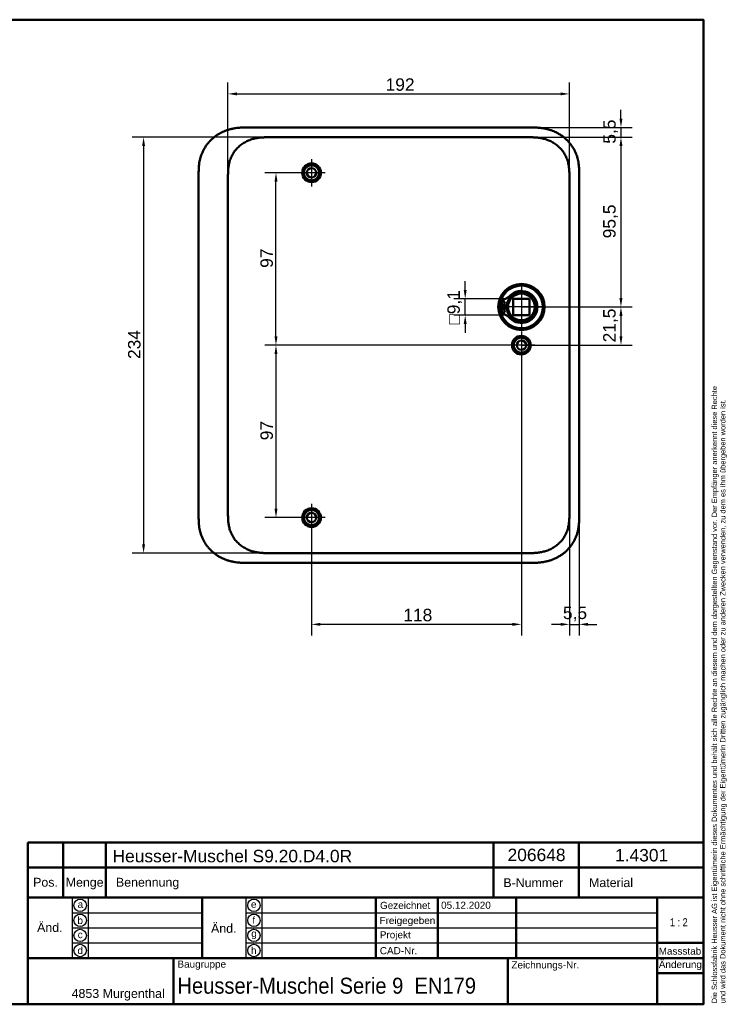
# Model space of a CAD drawing. Header units: millimetres. Extents: x 20 to 833, y 20 to 574.
# Tile 23 of 23: x 435 to 833, y 20 to 574. Entities that reach past the tile are written whole.
import ezdxf
from ezdxf.enums import TextEntityAlignment as Align

# ---------------------------------------------------------------- set-up
doc = ezdxf.new("R2010")
doc.units = ezdxf.units.MM
doc.header["$LTSCALE"] = 2
for name, color, linetype, lineweight in [('Bemaßungen(DIN)', 7, 'Continuous', 25), ('Mittelpunktmarkierung(DIN)', 7, 'Continuous', 25), ('Sichtbare Kanten(DIN)', 7, 'Continuous', 50), ('Skizziergeometrie(DIN)', 7, 'Continuous', 50), ('Skizzierlinie(DIN)', 7, 'Continuous', 25), ('Symbole(DIN)', 7, 'Continuous', 25)]:
    doc.layers.add(name, color=color, linetype=linetype, lineweight=lineweight)
doc.styles.add('Aktuell-DIN', font='arial.ttf')
doc.styles.add('STANDARD-DIN~0', font='arial.ttf')
doc.styles.add('Textstil10', font='arial.ttf')
doc.styles.add('Textstil41', font='arial.ttf', dxfattribs={"width": 0.8})
doc.styles.add('Textstil83', font='arial.ttf', dxfattribs={"width": 0.8})
doc.dimstyles.new('CAD-LAN', dxfattribs={"dimscale": 2, "dimtxt": 3.5, "dimasz": 2.5, "dimexe": 3.175, "dimexo": 0, "dimgap": 0.8, "dimtad": 1, "dimrnd": 1e-08, "dimtxsty": 'STANDARD-DIN~0', "dimcen": 0.09, "dimdle": 10, "dimclrd": 250, "dimclre": 250, "dimclrt": 250, "dimadec": 0, "dimazin": 2, "dimtfac": 1, "dimtmove": 0, "dimatfit": 3, "dimfxl": 1, "dimtolj": 1, "dimtzin": 0, "dimlwd": 25, "dimlwe": 25, "dimarcsym": 0})

# ---------------------------------------------------------------- blocks, each defined once
blk = doc.blocks.new('Ränder Standardrahmen')
at = {"layer": 'Skizziergeometrie(DIN)', "flags": 128}
blk.add_lwpolyline([(10, 10), (10, 287), (410, 287), (410, 10), (10, 10)], dxfattribs=at)
blk = doc.blocks.new('Schriftfelder Heusser')
at = {"layer": 'Skizziergeometrie(DIN)'}
for p, q in [((101, 229.92), (101, 236.92)), ((101, 236.92), (291, 236.92)), ((111, 229.92), (111, 236.92)), ((123, 229.92), (123, 236.92)), ((232, 229.92), (232, 236.92)), ((256, 229.92), (256, 236.92)), ((291, 236.92), (291, 229.92)), ((101, 191.42), (101, 229.92)), ((101, 229.92), (291, 229.92)), ((111, 229.92), (111, 221.42)), ((123, 229.92), (123, 221.42)), ((232, 229.92), (232, 221.42)), ((256, 229.92), (256, 221.42)), ((291, 229.92), (291, 191.42)), ((101, 221.42), (291, 221.42)), ((150, 221.42), (150, 204.42)), ((198.85, 221.42), (198.85, 204.42)), ((216.35, 221.42), (216.35, 204.42)), ((238.35, 221.42), (238.35, 204.42)), ((278, 221.42), (278, 191.42)), ((278, 208.67), (291, 208.67)), ((101, 204.42), (291, 204.42)), ((142, 204.42), (142, 191.42)), ((236, 204.42), (236, 191.42)), ((278, 200.17), (291, 200.17)), ((291, 191.42), (101, 191.42))]:
    blk.add_line(p, q, dxfattribs=at)
at = {"layer": 'Skizzierlinie(DIN)'}
for p, q in [((113.5, 221.42), (113.5, 204.42)), ((118, 221.42), (118, 204.42)), ((162.35, 221.42), (162.35, 204.42)), ((166.85, 221.42), (166.85, 204.42)), ((113.5, 217.17), (150, 217.17)), ((162.35, 217.17), (278, 217.17)), ((113.5, 212.92), (150, 212.92)), ((162.35, 212.92), (278, 212.92)), ((113.5, 208.67), (150, 208.67)), ((162.35, 208.67), (278, 208.67))]:
    blk.add_line(p, q, dxfattribs=at)
for centre in [(115.75, 219.25), (164.6, 219.25), (115.75, 215.04), (164.6, 215.04), (115.75, 210.79), (164.6, 210.79), (115.75, 206.54), (164.6, 206.54)]:
    blk.add_circle(centre, 1.75, dxfattribs=at)
at = {"layer": 'Symbole(DIN)', "color": 7, "insert": (293.33, 191.7), "char_height": 1.5, "width": 182.3003, "attachment_point": 1, "rotation": 90, "line_spacing_factor": 0.944221, "style": 'Aktuell-DIN'}
blk.add_mtext('\\fArial|b0|i0;\\H1.5000;Die Schlossfabrik Heusser AG ist Eigentümerin dieses Dokumentes und behält sich alle Rechte an diesem und dem dargestellten Gegenstand vor. Der Empfänger anerkennt diese Rechte\\Pund wird das Dokument nicht ohne schriftliche Ermächtigung der Eigentümerin Dritten zugänglich machen oder zu anderen Zwecken verwenden, zu dem es ihm übergeben worden ist.\\P ', dxfattribs=at)
at = {"layer": 'Symbole(DIN)', "color": 179, "true_color": 0x262659, "style": 'Aktuell-DIN'}
for s, insert, char_height, attachment_point in [('B-Nummer', (234.74, 225.62), 2.489, 4), ('Material', (265.02, 225.62), 2.489, 5), ('Pos.', (106, 227), 2.489, 2), ('Menge', (117, 227), 2.489, 2), ('Benennung', (125.81, 225.38), 2.489, 4), ('\\fArial|b0|i0;a', (115.81, 219.53), 2, 5), ('\\fArial|b0|i0;e', (164.54, 219.53), 2, 5), ('\\fArial|b0|i0;Gezeichnet', (200.05, 219.23), 2, 4), ('\\fArial|b0|i0;b', (115.75, 215), 2, 5), ('\\fArial|b0|i0;f', (164.55, 215.06), 2, 5), ('\\fArial|b0|i0;Freigegeben', (199.92, 216), 2, 1), ('\\fArial|b0|i0;c', (115.75, 211.01), 2, 5), ('\\fArial|b0|i0;g', (164.63, 211.05), 2, 5), ('\\fArial|b0|i0;Projekt', (200, 211.98), 2, 1), ('\\fArial|b0|i0;d', (115.76, 206.55), 2, 5), ('\\fArial|b0|i0;h', (164.55, 206.57), 2, 5), ('\\fArial|b0|i0;CAD-Nr.', (200, 207.5), 2, 1), ('\\fArial|b0|i0;\\H2.0000;Massstab', (284.39, 206.37), 2, 5), ('\\fArial|b0|i0;\\H2.0000;Baugruppe', (143.1, 203.73), 2, 1), ('\\fArial|b0|i0;Zeichnungs-Nr.', (237, 203.5), 2, 1), ('\\fArial|b0|i0;\\H2.5000;4853 Murgenthal', (113.33, 192.46), 2.5, 7)]:
    blk.add_mtext(s, dxfattribs=dict(at, insert=insert, char_height=char_height, attachment_point=attachment_point))
at = {"layer": 'Symbole(DIN)', "color": 179, "true_color": 0x262659, "attachment_point": 5, "style": 'Aktuell-DIN'}
for s, insert, char_height, width in [('Änd.', (107.21, 213), 2.489, 12.3494), ('Änd.', (156.12, 212.76), 2.489, 12.3494), ('\\fArial|b0|i0;Änderung', (284.51, 202.33), 2, 12.1143)]:
    blk.add_mtext(s, dxfattribs=dict(at, insert=insert, char_height=char_height, width=width))
at = {"layer": 'Symbole(DIN)', "color": 7, "insert": (143.1, 196.62), "char_height": 4.5, "width": 90.18, "attachment_point": 4, "style": 'Aktuell-DIN'}
blk.add_mtext('\\fArial|b0|i0;\\W0.90;\\H4.5000;Heusser-Muschel Serie 9  EN179', dxfattribs=at)
at = {"layer": 'Symbole(DIN)', "color": 179, "true_color": 0x262659, "style": 'Textstil10'}
blk.add_attdef('ERSTELLUNGSDATUM_001', (217.23, 218.29), '', height=2, dxfattribs=at)
at = {"layer": 'Symbole(DIN)', "color": 179, "true_color": 0x262659}
for tag, height, style, p in [('AUTOR', 2.49, 'Aktuell-DIN', (240.03, 219.26)), ('KONTROLLDATUM', 2, 'Textstil10', (217.42, 215.04)), ('KONTROLLIERT_VON', 2, 'Textstil10', (239.98, 215.05))]:
    blk.add_attdef(tag, text='', height=height, dxfattribs=dict(at, style=style)).set_placement(p, align=Align.MIDDLE_LEFT)
at = {"layer": 'Symbole(DIN)', "color": 7, "style": 'Textstil83', "width": 0.8}
blk.add_attdef('Anfänglicher_Ansichtsmaßstab_001', (281.57, 213.34), '', height=2.3, dxfattribs=at)
at = {"layer": 'Symbole(DIN)', "color": 179, "true_color": 0x262659, "style": 'Textstil10'}
blk.add_attdef('PROJEKT', text='', height=2, dxfattribs=at).set_placement((217.77, 209.72), align=Align.BOTTOM_LEFT)
at = {"layer": 'Symbole(DIN)', "color": 7, "style": 'Textstil41', "width": 0.8}
blk.add_attdef('STATUS', text='', height=5, dxfattribs=at).set_placement((284.53, 195.86), align=Align.MIDDLE_CENTER)
blk = doc.blocks.new('*D8')
at = {"layer": 'Bemaßungen(DIN)', "color": 250, "linetype": 'Continuous', "lineweight": 25, "true_color": 0x3f3f3f, "transparency": 16777216}
for p, q in [((721.07, 507.86), (779.96, 507.86)), ((773.61, 502.86), (773.61, 417.36)), ((717.61, 412.36), (779.96, 412.36))]:
    blk.add_line(p, q, dxfattribs=at)
at = {"layer": 'Bemaßungen(DIN)', "color": 250, "linetype": 'Continuous', "true_color": 0x3f3f3f, "transparency": 16777216}
for points in [[(772.78, 502.86), (774.45, 502.86), (773.61, 507.86)], [(772.78, 417.36), (774.45, 417.36), (773.61, 412.36)]]:
    blk.add_solid(points, dxfattribs=at)
at = {"layer": 'Defpoints', "color": 0, "linetype": 'Continuous', "transparency": 16777216}
for p in [(721.07, 507.86), (717.61, 412.36), (773.61, 412.36)]:
    blk.add_point(p, dxfattribs=at)
at = {"layer": 'Bemaßungen(DIN)', "color": 250, "linetype": 'Continuous', "lineweight": 25, "true_color": 0x3f3f3f, "transparency": 16777216, "insert": (763.6, 450.99), "char_height": 7, "attachment_point": 1, "rotation": 90, "style": 'STANDARD-DIN~0'}
blk.add_mtext('\\A1;95,5', dxfattribs=at)
blk = doc.blocks.new('*D9')
at = {"layer": 'Bemaßungen(DIN)', "color": 250, "linetype": 'Continuous', "lineweight": 25, "true_color": 0x3f3f3f, "transparency": 16777216}
for p, q in [((717.61, 412.36), (779.96, 412.36)), ((773.61, 407.36), (773.61, 395.86)), ((717.61, 390.86), (779.96, 390.86))]:
    blk.add_line(p, q, dxfattribs=at)
at = {"layer": 'Bemaßungen(DIN)', "color": 250, "linetype": 'Continuous', "true_color": 0x3f3f3f, "transparency": 16777216}
for points in [[(772.78, 407.36), (774.45, 407.36), (773.61, 412.36)], [(772.78, 395.86), (774.45, 395.86), (773.61, 390.86)]]:
    blk.add_solid(points, dxfattribs=at)
at = {"layer": 'Defpoints', "color": 0, "linetype": 'Continuous', "transparency": 16777216}
for p in [(717.61, 412.36), (717.61, 390.86), (773.61, 390.86)]:
    blk.add_point(p, dxfattribs=at)
at = {"layer": 'Bemaßungen(DIN)', "color": 250, "linetype": 'Continuous', "lineweight": 25, "true_color": 0x3f3f3f, "transparency": 16777216, "insert": (763.6, 392.43), "char_height": 7, "attachment_point": 1, "rotation": 90, "style": 'STANDARD-DIN~0'}
blk.add_mtext('\\A1;21,5', dxfattribs=at)
blk = doc.blocks.new('*D10')
at = {"layer": 'Bemaßungen(DIN)', "color": 250, "linetype": 'Continuous', "lineweight": 25, "true_color": 0x3f3f3f, "transparency": 16777216}
for p, q in [((773.61, 518.36), (773.61, 523.36)), ((722.07, 513.36), (779.96, 513.36)), ((773.61, 513.36), (773.61, 507.86)), ((721.07, 507.86), (779.96, 507.86)), ((773.61, 502.86), (773.61, 497.86))]:
    blk.add_line(p, q, dxfattribs=at)
at = {"layer": 'Bemaßungen(DIN)', "color": 250, "linetype": 'Continuous', "true_color": 0x3f3f3f, "transparency": 16777216}
for points in [[(772.78, 518.36), (774.45, 518.36), (773.61, 513.36)], [(772.78, 502.86), (774.45, 502.86), (773.61, 507.86)]]:
    blk.add_solid(points, dxfattribs=at)
at = {"layer": 'Defpoints', "color": 0, "linetype": 'Continuous', "transparency": 16777216}
for p in [(722.07, 513.36), (721.07, 507.86), (773.61, 507.86)]:
    blk.add_point(p, dxfattribs=at)
at = {"layer": 'Bemaßungen(DIN)', "color": 250, "linetype": 'Continuous', "lineweight": 25, "true_color": 0x3f3f3f, "transparency": 16777216, "insert": (763.63, 504.21), "char_height": 7, "attachment_point": 1, "rotation": 90, "style": 'STANDARD-DIN~0'}
blk.add_mtext('\\A1;5,5', dxfattribs=at)
blk = doc.blocks.new('*D11')
at = {"layer": 'Bemaßungen(DIN)', "color": 250, "linetype": 'Continuous', "lineweight": 25, "true_color": 0x3f3f3f, "transparency": 16777216}
for p, q in [((599.61, 487.86), (573.26, 487.86)), ((579.61, 395.86), (579.61, 482.86)), ((717.61, 390.86), (573.26, 390.86))]:
    blk.add_line(p, q, dxfattribs=at)
at = {"layer": 'Bemaßungen(DIN)', "color": 250, "linetype": 'Continuous', "true_color": 0x3f3f3f, "transparency": 16777216}
for points in [[(578.78, 482.86), (580.45, 482.86), (579.61, 487.86)], [(578.78, 395.86), (580.45, 395.86), (579.61, 390.86)]]:
    blk.add_solid(points, dxfattribs=at)
at = {"layer": 'Defpoints', "color": 0, "linetype": 'Continuous', "transparency": 16777216}
for p in [(579.61, 487.86), (599.61, 487.86), (717.61, 390.86)]:
    blk.add_point(p, dxfattribs=at)
at = {"layer": 'Bemaßungen(DIN)', "color": 250, "linetype": 'Continuous', "lineweight": 25, "true_color": 0x3f3f3f, "transparency": 16777216, "insert": (570.86, 434.35), "char_height": 7, "attachment_point": 1, "rotation": 90, "style": 'STANDARD-DIN~0'}
blk.add_mtext('\\A1;97', dxfattribs=at)
blk = doc.blocks.new('*D12')
at = {"layer": 'Bemaßungen(DIN)', "color": 250, "linetype": 'Continuous', "lineweight": 25, "true_color": 0x3f3f3f, "transparency": 16777216}
for p, q in [((717.61, 390.86), (573.26, 390.86)), ((579.61, 385.86), (579.61, 298.86)), ((599.61, 293.86), (573.26, 293.86))]:
    blk.add_line(p, q, dxfattribs=at)
at = {"layer": 'Bemaßungen(DIN)', "color": 250, "linetype": 'Continuous', "true_color": 0x3f3f3f, "transparency": 16777216}
for points in [[(578.78, 385.86), (580.45, 385.86), (579.61, 390.86)], [(578.78, 298.86), (580.45, 298.86), (579.61, 293.86)]]:
    blk.add_solid(points, dxfattribs=at)
at = {"layer": 'Defpoints', "color": 0, "linetype": 'Continuous', "transparency": 16777216}
for p in [(717.61, 390.86), (579.61, 293.86), (599.61, 293.86)]:
    blk.add_point(p, dxfattribs=at)
at = {"layer": 'Bemaßungen(DIN)', "color": 250, "linetype": 'Continuous', "lineweight": 25, "true_color": 0x3f3f3f, "transparency": 16777216, "insert": (570.86, 337.35), "char_height": 7, "attachment_point": 1, "rotation": 90, "style": 'STANDARD-DIN~0'}
blk.add_mtext('\\A1;97', dxfattribs=at)
blk = doc.blocks.new('*D13')
at = {"layer": 'Bemaßungen(DIN)', "color": 250, "linetype": 'Continuous', "lineweight": 25, "true_color": 0x3f3f3f, "transparency": 16777216}
for p, q in [((552.61, 485.58), (552.61, 538.61)), ((744.61, 485.58), (744.61, 538.61)), ((557.61, 532.26), (739.61, 532.26))]:
    blk.add_line(p, q, dxfattribs=at)
at = {"layer": 'Bemaßungen(DIN)', "color": 250, "linetype": 'Continuous', "true_color": 0x3f3f3f, "transparency": 16777216}
for points in [[(557.61, 533.09), (557.61, 531.42), (552.61, 532.26)], [(739.61, 533.09), (739.61, 531.42), (744.61, 532.26)]]:
    blk.add_solid(points, dxfattribs=at)
at = {"layer": 'Defpoints', "color": 0, "linetype": 'Continuous', "transparency": 16777216}
for p in [(744.61, 532.26), (552.61, 485.58), (744.61, 485.58)]:
    blk.add_point(p, dxfattribs=at)
at = {"layer": 'Bemaßungen(DIN)', "color": 250, "linetype": 'Continuous', "lineweight": 25, "true_color": 0x3f3f3f, "transparency": 16777216, "insert": (641.24, 541), "char_height": 7, "attachment_point": 1, "style": 'STANDARD-DIN~0'}
blk.add_mtext('\\A1;192', dxfattribs=at)
blk = doc.blocks.new('*D14')
at = {"layer": 'Bemaßungen(DIN)', "color": 250, "linetype": 'Continuous', "lineweight": 25, "true_color": 0x3f3f3f, "transparency": 16777216}
for p, q in [((576.15, 507.86), (498.8, 507.86)), ((505.15, 502.86), (505.15, 278.86)), ((576.15, 273.86), (498.8, 273.86))]:
    blk.add_line(p, q, dxfattribs=at)
at = {"layer": 'Bemaßungen(DIN)', "color": 250, "linetype": 'Continuous', "true_color": 0x3f3f3f, "transparency": 16777216}
for points in [[(504.32, 502.86), (505.99, 502.86), (505.15, 507.86)], [(504.32, 278.86), (505.99, 278.86), (505.15, 273.86)]]:
    blk.add_solid(points, dxfattribs=at)
at = {"layer": 'Defpoints', "color": 0, "linetype": 'Continuous', "transparency": 16777216}
for p in [(576.15, 507.86), (505.15, 273.86), (576.15, 273.86)]:
    blk.add_point(p, dxfattribs=at)
at = {"layer": 'Bemaßungen(DIN)', "color": 250, "linetype": 'Continuous', "lineweight": 25, "true_color": 0x3f3f3f, "transparency": 16777216, "insert": (496.4, 383.08), "char_height": 7, "attachment_point": 1, "rotation": 90, "style": 'STANDARD-DIN~0'}
blk.add_mtext('\\A1;234', dxfattribs=at)
blk = doc.blocks.new('*D15')
at = {"layer": 'Bemaßungen(DIN)', "color": 250, "linetype": 'Continuous', "lineweight": 25, "true_color": 0x3f3f3f, "transparency": 16777216}
for p, q in [((717.61, 383.21), (717.61, 227.43)), ((599.61, 286.21), (599.61, 227.43)), ((712.61, 233.78), (604.61, 233.78))]:
    blk.add_line(p, q, dxfattribs=at)
at = {"layer": 'Bemaßungen(DIN)', "color": 250, "linetype": 'Continuous', "true_color": 0x3f3f3f, "transparency": 16777216}
for points in [[(604.61, 234.61), (604.61, 232.94), (599.61, 233.78)], [(712.61, 234.61), (712.61, 232.94), (717.61, 233.78)]]:
    blk.add_solid(points, dxfattribs=at)
at = {"layer": 'Defpoints', "color": 0, "linetype": 'Continuous', "transparency": 16777216}
for p in [(717.61, 383.21), (599.61, 286.21), (599.61, 233.78)]:
    blk.add_point(p, dxfattribs=at)
at = {"layer": 'Bemaßungen(DIN)', "color": 250, "linetype": 'Continuous', "lineweight": 25, "true_color": 0x3f3f3f, "transparency": 16777216, "insert": (651.2, 242.53), "char_height": 7, "attachment_point": 1, "style": 'STANDARD-DIN~0'}
blk.add_mtext('\\A1;118', dxfattribs=at)
blk = doc.blocks.new('*D16')
at = {"layer": 'Bemaßungen(DIN)', "color": 250, "linetype": 'Continuous', "lineweight": 25, "true_color": 0x3f3f3f, "transparency": 16777216}
for p, q in [((744.61, 298.01), (744.61, 227.43)), ((750.11, 295.15), (750.11, 227.43)), ((739.61, 233.78), (734.61, 233.78)), ((744.61, 233.78), (750.11, 233.78)), ((755.11, 233.78), (760.11, 233.78))]:
    blk.add_line(p, q, dxfattribs=at)
at = {"layer": 'Bemaßungen(DIN)', "color": 250, "linetype": 'Continuous', "true_color": 0x3f3f3f, "transparency": 16777216}
for points in [[(739.61, 234.61), (739.61, 232.94), (744.61, 233.78)], [(755.11, 234.61), (755.11, 232.94), (750.11, 233.78)]]:
    blk.add_solid(points, dxfattribs=at)
at = {"layer": 'Defpoints', "color": 0, "linetype": 'Continuous', "transparency": 16777216}
for p in [(744.61, 298.01), (750.11, 295.15), (750.11, 233.78)]:
    blk.add_point(p, dxfattribs=at)
at = {"layer": 'Bemaßungen(DIN)', "color": 250, "linetype": 'Continuous', "lineweight": 25, "true_color": 0x3f3f3f, "transparency": 16777216, "insert": (740.96, 243.76), "char_height": 7, "attachment_point": 1, "style": 'STANDARD-DIN~0'}
blk.add_mtext('\\A1;5,5', dxfattribs=at)
blk = doc.blocks.new('*D17')
at = {"layer": 'Bemaßungen(DIN)', "color": 250, "linetype": 'Continuous', "lineweight": 25, "true_color": 0x3f3f3f, "transparency": 16777216}
for p, q in [((686.01, 421.91), (686.01, 426.91)), ((713.06, 416.91), (679.66, 416.91)), ((686.01, 407.81), (686.01, 416.91)), ((713.06, 407.81), (679.66, 407.81)), ((686.01, 402.81), (686.01, 397.81))]:
    blk.add_line(p, q, dxfattribs=at)
at = {"layer": 'Bemaßungen(DIN)', "color": 250, "linetype": 'Continuous', "true_color": 0x3f3f3f, "transparency": 16777216}
for points in [[(685.18, 421.91), (686.84, 421.91), (686.01, 416.91)], [(685.18, 402.81), (686.84, 402.81), (686.01, 407.81)]]:
    blk.add_solid(points, dxfattribs=at)
at = {"layer": 'Defpoints', "color": 0, "linetype": 'Continuous', "transparency": 16777216}
for p in [(686.01, 416.91), (713.06, 416.91), (713.06, 407.81)]:
    blk.add_point(p, dxfattribs=at)
at = {"layer": 'Bemaßungen(DIN)', "color": 250, "linetype": 'Continuous', "lineweight": 25, "true_color": 0x3f3f3f, "transparency": 16777216, "insert": (676, 402.59), "char_height": 7, "attachment_point": 1, "rotation": 90, "style": 'STANDARD-DIN~0'}
blk.add_mtext('\\A1;\\fAIGDT|b0|i0;\\H7.0000;o\\fArial|b0|i0;\\H7.0000;9,1', dxfattribs=at)

msp = doc.modelspace()

# ---------------------------------------------------------------- linework, layer by layer
at = {"layer": 'Mittelpunktmarkierung(DIN)', "linetype": 'Continuous'}
for p, q in [((599.612, 495.512), (599.612, 480.212)), ((607.262, 487.862), (591.962, 487.862)), ((717.612, 424.862), (717.612, 399.862)), ((730.112, 412.362), (705.112, 412.362)), ((717.612, 398.512), (717.612, 383.212)), ((725.262, 390.862), (709.962, 390.862)), ((599.612, 301.512), (599.612, 286.212)), ((607.262, 293.862), (591.962, 293.862))]:
    msp.add_line(p, q, dxfattribs=at)
at = {"layer": 'Sichtbare Kanten(DIN)'}
for p, q in [((722.074, 513.362), (563.151, 513.362)), ((576.151, 507.862), (576.151, 507.862)), ((721.074, 507.862), (576.151, 507.862)), ((536.112, 486.577), (536.112, 295.105)), ((750.112, 295.146), (750.112, 486.577)), ((705.654, 412.978), (705.654, 416.002)), ((722.162, 416.912), (713.062, 416.912)), ((713.062, 407.812), (713.062, 416.912)), ((722.162, 416.912), (722.162, 407.812)), ((709.354, 412.978), (705.654, 412.978)), ((705.654, 411.745), (709.354, 411.745)), ((705.654, 408.721), (705.654, 411.745)), ((722.162, 407.812), (713.062, 407.812)), ((576.151, 273.862), (576.151, 273.862)), ((721.074, 273.862), (576.151, 273.862)), ((721.074, 273.862), (721.074, 273.862)), ((563.151, 268.362), (722.074, 268.362))]:
    msp.add_line(p, q, dxfattribs=at)
for centre, radius in [((599.612, 487.862), 5.25), ((599.612, 487.862), 4.25), ((599.612, 487.862), 2.65), ((717.612, 412.362), 13), ((717.612, 412.362), 12.5), ((717.612, 412.362), 8), ((717.612, 412.362), 7.5), ((707.504, 414.593), 0.85), ((707.504, 410.13), 0.85), ((717.612, 390.862), 5.25), ((717.612, 390.862), 4.25), ((717.612, 390.862), 2.65), ((599.612, 293.862), 5.25), ((599.612, 293.862), 4.25), ((599.612, 293.862), 2.65)]:
    msp.add_circle(centre, radius, dxfattribs=at)
for centre, radius, start, end in [((717.612, 412.362), 12, 198.17213, 161.82787), ((717.612, 412.362), 9.017, 224.1409, 135.8591), ((704.914, 424.685), 8.678, 274.96705, 315.8591), ((716.879, 412.362), 7.55, 125.6871, 175.31499), ((717.612, 412.362), 8.2, 153.63056, 206.36944), ((717.612, 412.362), 12, 175.21102, 184.78898), ((717.612, 412.362), 9, 176.0711, 183.9289), ((716.879, 412.362), 7.55, 184.68501, 234.3129), ((704.914, 400.039), 8.678, 44.1409, 85.03295)]:
    msp.add_arc(centre, radius, start, end, dxfattribs=at)
for points, knots in [([(563.151, 513.362), (562.566, 513.359), (561.387, 513.346), (559.898, 513.282), (558.4, 513.167), (557.197, 513.029), (555.693, 512.787), (554.492, 512.535), (553.003, 512.14), (551.823, 511.759), (550.372, 511.198), (549.234, 510.682), (547.849, 509.954), (546.775, 509.305), (545.483, 508.416), (544.493, 507.643), (543.319, 506.607), (542.434, 505.724), (541.401, 504.56), (540.638, 503.583), (539.766, 502.313), (539.137, 501.262), (538.438, 499.911), (537.951, 498.806), (537.431, 497.401), (537.085, 496.262), (536.736, 494.829), (536.522, 493.677), (536.327, 492.237), (536.223, 491.089), (536.146, 489.663), (536.113, 488.248), (536.112, 487.132), (536.112, 486.577)], [-0.99998994, -0.99998994, -0.99998994, -0.99998994, -0.9592928, -0.91859565, -0.89824708, -0.85754993, -0.83720136, -0.79650421, -0.77615564, -0.73545849, -0.71510992, -0.67441277, -0.6540642, -0.61336705, -0.59301848, -0.55232133, -0.53197276, -0.49127561, -0.47092704, -0.43022989, -0.40988132, -0.36918417, -0.3488356, -0.30813845, -0.28778988, -0.24709273, -0.22674416, -0.18604701, -0.16569844, -0.12500129, -0.10465272, -0.06395557, -0.02325842, -0.02325842, -0.02325842, -0.02325842]), ([(750.112, 486.577), (750.112, 486.876), (750.112, 487.475), (750.107, 488.228), (750.094, 488.985), (750.077, 489.593), (750.043, 490.356), (750.005, 490.968), (749.929, 491.886), (749.828, 492.806), (749.64, 494.031), (749.457, 494.945), (749.239, 495.852), (749.077, 496.453), (748.85, 497.198), (748.65, 497.79), (748.377, 498.52), (748.14, 499.098), (747.758, 499.953), (747.34, 500.791), (746.646, 502.014), (745.962, 503.06), (745.027, 504.309), (744.219, 505.26), (743.139, 506.383), (742.221, 507.228), (741.014, 508.211), (740.002, 508.939), (738.688, 509.772), (737.598, 510.376), (736.337, 510.981), (735.478, 511.344), (734.607, 511.675), (734.02, 511.878), (733.132, 512.159), (732.236, 512.407), (731.029, 512.685), (730.118, 512.855), (729.203, 512.996), (728.593, 513.076), (727.829, 513.159), (727.219, 513.214), (726.456, 513.268), (725.846, 513.301), (724.933, 513.336), (723.722, 513.361), (722.671, 513.362), (722.074, 513.362)], [-0.99999789, -0.99999789, -0.99999789, -0.99999789, -0.9791648, -0.9583317, -0.94791516, -0.92708206, -0.91666552, -0.89583243, -0.88541588, -0.85416624, -0.83333315, -0.80208351, -0.79166696, -0.77083387, -0.76041733, -0.73958423, -0.72916769, -0.70833459, -0.69791805, -0.66666841, -0.64583532, -0.60416913, -0.58333604, -0.54166985, -0.52083676, -0.47917058, -0.45833749, -0.4166713, -0.39583821, -0.35417202, -0.33333893, -0.30208929, -0.29167275, -0.27083965, -0.26042311, -0.22917347, -0.20834038, -0.17709074, -0.16667419, -0.1458411, -0.13542455, -0.11459146, -0.10417491, -0.08334182, -0.07292528, -0.04167564, -0.00000945, -0.00000945, -0.00000945, -0.00000945]), ([(552.612, 485.577), (552.612, 486.205), (552.613, 486.853), (552.625, 487.502), (552.639, 488.225), (552.668, 488.949), (552.723, 489.664), (552.783, 490.442), (552.874, 491.211), (553.005, 491.972), (553.141, 492.765), (553.32, 493.551), (553.554, 494.342), (553.79, 495.135), (554.08, 495.923), (554.425, 496.688), (554.772, 497.457), (555.175, 498.205), (555.631, 498.923), (556.085, 499.638), (556.592, 500.323), (557.148, 500.971), (557.699, 501.613), (558.3, 502.222), (558.937, 502.782), (559.574, 503.342), (560.244, 503.854), (560.944, 504.319), (561.639, 504.78), (562.365, 505.196), (563.118, 505.565), (563.854, 505.925), (564.617, 506.242), (565.4, 506.513), (566.155, 506.774), (566.93, 506.993), (567.713, 507.171), (568.462, 507.341), (569.219, 507.473), (569.982, 507.573), (570.706, 507.668), (571.435, 507.734), (572.167, 507.778), (572.857, 507.82), (573.549, 507.841), (574.235, 507.852), (574.882, 507.862), (575.523, 507.862), (576.151, 507.862)], [0, 0, 0, 0, 0.20048, 0.20048, 0.20048, 0.4237428, 0.4237428, 0.4237428, 0.6666848, 0.6666848, 0.6666848, 0.9193992, 0.9193992, 0.9193992, 1.173002, 1.173002, 1.173002, 1.4278722, 1.4278722, 1.4278722, 1.6819311, 1.6819311, 1.6819311, 1.933378, 1.933378, 1.933378, 2.1848149, 2.1848149, 2.1848149, 2.4343919, 2.4343919, 2.4343919, 2.6782792, 2.6782792, 2.6782792, 2.9134601, 2.9134601, 2.9134601, 3.1379646, 3.1379646, 3.1379646, 3.3508174, 3.3508174, 3.3508174, 3.5518222, 3.5518222, 3.5518222, 3.7413044, 3.7413044, 3.7413044, 3.7413044]), ([(721.074, 507.862), (721.702, 507.862), (722.343, 507.862), (722.99, 507.852), (723.676, 507.841), (724.368, 507.82), (725.058, 507.778), (725.79, 507.734), (726.519, 507.668), (727.243, 507.573), (728.006, 507.473), (728.763, 507.341), (729.512, 507.171), (730.295, 506.993), (731.07, 506.774), (731.825, 506.513), (732.608, 506.242), (733.371, 505.925), (734.107, 505.564), (734.86, 505.195), (735.586, 504.78), (736.281, 504.319), (736.981, 503.854), (737.651, 503.342), (738.288, 502.782), (738.925, 502.222), (739.526, 501.613), (740.077, 500.971), (740.633, 500.323), (741.14, 499.638), (741.594, 498.923), (742.05, 498.205), (742.453, 497.457), (742.8, 496.688), (743.145, 495.923), (743.435, 495.135), (743.671, 494.342), (743.905, 493.551), (744.084, 492.765), (744.22, 491.972), (744.351, 491.211), (744.442, 490.442), (744.502, 489.664), (744.557, 488.949), (744.586, 488.225), (744.6, 487.502), (744.612, 486.853), (744.613, 486.205), (744.613, 485.577)], [0, 0, 0, 0, 0.1894834, 0.1894834, 0.1894834, 0.3904881, 0.3904881, 0.3904881, 0.6033414, 0.6033414, 0.6033414, 0.8278466, 0.8278466, 0.8278466, 1.0630283, 1.0630283, 1.0630283, 1.3069161, 1.3069161, 1.3069161, 1.5564929, 1.5564929, 1.5564929, 1.8079285, 1.8079285, 1.8079285, 2.0593731, 2.0593731, 2.0593731, 2.3134297, 2.3134297, 2.3134297, 2.5682979, 2.5682979, 2.5682979, 2.8218991, 2.8218991, 2.8218991, 3.0746122, 3.0746122, 3.0746122, 3.3175525, 3.3175525, 3.3175525, 3.5408138, 3.5408138, 3.5408138, 3.7412926, 3.7412926, 3.7412926, 3.7412926]), ([(536.112, 295.063), (536.112, 294.536), (536.113, 293.447), (536.146, 292.06), (536.223, 290.634), (536.327, 289.486), (536.522, 288.047), (536.736, 286.895), (537.085, 285.461), (537.431, 284.322), (537.951, 282.917), (538.438, 281.812), (539.137, 280.462), (539.766, 279.41), (540.638, 278.14), (541.401, 277.164), (542.434, 275.999), (543.319, 275.116), (544.493, 274.08), (545.483, 273.307), (546.775, 272.418), (547.849, 271.769), (549.234, 271.041), (550.372, 270.525), (551.823, 269.964), (553.003, 269.583), (554.492, 269.188), (555.693, 268.936), (557.197, 268.694), (558.4, 268.556), (559.898, 268.441), (561.387, 268.377), (562.566, 268.364), (563.151, 268.362)], [-0.97472618, -0.97472618, -0.97472618, -0.97472618, -0.93604739, -0.89534998, -0.87500127, -0.83430386, -0.81395515, -0.77325774, -0.75290903, -0.71221162, -0.69186291, -0.6511655, -0.6308168, -0.59011938, -0.56977068, -0.52907326, -0.50872456, -0.46802714, -0.44767844, -0.40698102, -0.38663232, -0.3459349, -0.3255862, -0.28488878, -0.26454008, -0.22384266, -0.20349396, -0.16279654, -0.14244784, -0.10175042, -0.08140172, -0.0407043, -0.00000689, -0.00000689, -0.00000689, -0.00000689]), ([(576.151, 273.862), (575.523, 273.862), (574.882, 273.862), (574.235, 273.872), (573.549, 273.882), (572.857, 273.904), (572.167, 273.945), (571.435, 273.989), (570.706, 274.055), (569.982, 274.15), (569.219, 274.25), (568.462, 274.383), (567.713, 274.553), (566.929, 274.73), (566.155, 274.949), (565.4, 275.211), (564.617, 275.482), (563.854, 275.798), (563.118, 276.159), (562.365, 276.528), (561.639, 276.943), (560.944, 277.404), (560.243, 277.869), (559.573, 278.381), (558.937, 278.941), (558.3, 279.502), (557.699, 280.11), (557.148, 280.752), (556.592, 281.4), (556.085, 282.085), (555.631, 282.801), (555.175, 283.518), (554.772, 284.266), (554.425, 285.035), (554.08, 285.801), (553.79, 286.589), (553.554, 287.382), (553.32, 288.172), (553.141, 288.958), (553.005, 289.751), (552.874, 290.513), (552.783, 291.281), (552.723, 292.059), (552.668, 292.774), (552.639, 293.498), (552.625, 294.221), (552.613, 294.87), (552.612, 295.518), (552.612, 296.146)], [0, 0, 0, 0, 0.1894861, 0.1894861, 0.1894861, 0.3904941, 0.3904941, 0.3904941, 0.6033491, 0.6033491, 0.6033491, 0.8278544, 0.8278544, 0.8278544, 1.0630348, 1.0630348, 1.0630348, 1.3069205, 1.3069205, 1.3069205, 1.5564953, 1.5564953, 1.5564953, 1.8079303, 1.8079303, 1.8079303, 2.0593759, 2.0593759, 2.0593759, 2.3134335, 2.3134335, 2.3134335, 2.5683022, 2.5683022, 2.5683022, 2.8219033, 2.8219033, 2.8219033, 3.0746163, 3.0746163, 3.0746163, 3.3175565, 3.3175565, 3.3175565, 3.5408165, 3.5408165, 3.5408165, 3.7412931, 3.7412931, 3.7412931, 3.7412931]), ([(744.613, 296.146), (744.613, 295.518), (744.612, 294.87), (744.6, 294.221), (744.586, 293.498), (744.557, 292.774), (744.502, 292.059), (744.442, 291.281), (744.351, 290.513), (744.22, 289.751), (744.084, 288.958), (743.905, 288.172), (743.671, 287.382), (743.435, 286.589), (743.145, 285.801), (742.8, 285.035), (742.453, 284.266), (742.05, 283.518), (741.594, 282.801), (741.14, 282.085), (740.633, 281.4), (740.077, 280.752), (739.526, 280.11), (738.925, 279.502), (738.288, 278.941), (737.651, 278.381), (736.981, 277.869), (736.281, 277.404), (735.586, 276.943), (734.86, 276.528), (734.107, 276.159), (733.371, 275.798), (732.608, 275.482), (731.825, 275.211), (731.07, 274.949), (730.295, 274.73), (729.511, 274.553), (728.763, 274.383), (728.006, 274.25), (727.243, 274.15), (726.519, 274.055), (725.79, 273.989), (725.058, 273.945), (724.368, 273.904), (723.676, 273.882), (722.99, 273.872), (722.343, 273.862), (721.702, 273.862), (721.074, 273.862)], [0, 0, 0, 0, 0.2004784, 0.2004784, 0.2004784, 0.4237411, 0.4237411, 0.4237411, 0.6666843, 0.6666843, 0.6666843, 0.9194001, 0.9194001, 0.9194001, 1.1730034, 1.1730034, 1.1730034, 1.4278738, 1.4278738, 1.4278738, 1.6819326, 1.6819326, 1.6819326, 1.9333793, 1.9333793, 1.9333793, 2.1848165, 2.1848165, 2.1848165, 2.4343943, 2.4343943, 2.4343943, 2.6782826, 2.6782826, 2.6782826, 2.9134642, 2.9134642, 2.9134642, 3.137969, 3.137969, 3.137969, 3.3508216, 3.3508216, 3.3508216, 3.5518257, 3.5518257, 3.5518257, 3.7413067, 3.7413067, 3.7413067, 3.7413067]), ([(722.074, 268.362), (722.671, 268.361), (723.722, 268.362), (724.933, 268.387), (725.846, 268.423), (726.456, 268.455), (727.219, 268.51), (727.829, 268.564), (728.593, 268.647), (729.203, 268.727), (730.118, 268.868), (731.03, 269.038), (732.387, 269.351), (733.579, 269.692), (735.047, 270.201), (736.197, 270.675), (737.598, 271.348), (738.687, 271.951), (740.003, 272.784), (741.014, 273.512), (742.221, 274.496), (743.139, 275.34), (744.219, 276.463), (745.028, 277.415), (745.962, 278.664), (746.646, 279.709), (747.417, 281.068), (747.963, 282.192), (748.554, 283.636), (748.954, 284.819), (749.362, 286.322), (749.616, 287.539), (749.828, 288.917), (749.929, 289.837), (750.005, 290.756), (750.043, 291.367), (750.077, 292.13), (750.094, 292.739), (750.107, 293.495), (750.112, 294.249), (750.112, 294.848), (750.112, 295.146)], [-0.99999787, -0.99999787, -0.99999787, -0.99999787, -0.95833168, -0.92708204, -0.9166655, -0.89583241, -0.88541586, -0.86458277, -0.85416622, -0.83333313, -0.82291658, -0.79166695, -0.77083385, -0.72916767, -0.70833458, -0.66666839, -0.6458353, -0.60416912, -0.58333603, -0.54166984, -0.52083675, -0.47917057, -0.45833747, -0.41667129, -0.3958382, -0.35417201, -0.33333892, -0.29167274, -0.27083965, -0.22917346, -0.20834037, -0.16667419, -0.14584109, -0.11459146, -0.10417491, -0.08334182, -0.07292527, -0.05209218, -0.04167563, -0.02084254, -0.00000945, -0.00000945, -0.00000945, -0.00000945])]:
    msp.add_open_spline(points, degree=3, knots=knots, dxfattribs=at)
for points in [[(552.612, 296.146), (552.613, 390.862), (552.612, 485.577)], [(744.613, 485.577), (744.612, 390.862), (744.613, 296.146)]]:
    msp.add_open_spline(points, degree=2, dxfattribs=at)

# ---------------------------------------------------------------- block references
at = {"xscale": 2, "yscale": 2, "zscale": 2}
msp.add_blockref('Ränder Standardrahmen', (0, 0), dxfattribs=at)
msp.add_blockref('Schriftfelder Heusser', (238, -362.833), dxfattribs=at).add_auto_attribs({'ERSTELLUNGSDATUM_001': '05.12.2020', 'Anfänglicher_Ansichtsmaßstab_001': '1 : 2'})

# ---------------------------------------------------------------- texts
at = {"layer": 'Symbole(DIN)', "color": 7, "char_height": 7, "attachment_point": 1, "style": 'Aktuell-DIN'}
for s, insert, width in [('{\\fArial|b0|i0;\\H7.0000;Heusser-Muschel S9.20.D4.0R}', (487.659, 106.906), 134.78202), ('{\\fArial|b0|i0;\\H7.0000;206648}', (709.83, 107.58), 32.62043), ('{\\fArial|b0|i0;\\H7.0000;1.4301}', (770.274, 107.401), 29.89939)]:
    msp.add_mtext(s, dxfattribs=dict(at, insert=insert, width=width))

# ---------------------------------------------------------------- dimensions: what is measured, and where the dimension line sits
at = {"layer": 'Bemaßungen(DIN)', "color": 250, "linetype": 'Continuous', "lineweight": 25, "true_color": 0x3f3f3f}
for base, p1, p2, angle, override, picture, middle in [((744.613, 532.256), (552.612, 485.577), (744.613, 485.577), 180, {"dimgap": 0.8, "dimdec": 2, "dimtol": 0, "dimlim": 0, "dimtp": 0, "dimtm": 0, "dimtdec": 2, "dimtofl": 0, "dimatfit": 1}, '*D13', (648.612, 532.256)), ((773.612, 507.862), (722.074, 513.362), (721.074, 507.862), 90, {"dimgap": 0.8, "dimdec": 2, "dimtol": 0, "dimlim": 0, "dimtp": 0, "dimtm": 0, "dimtdec": 2, "dimtofl": 1, "dimatfit": 1}, '*D10', (773.612, 510.612)), ((505.155, 273.862), (576.151, 507.862), (576.151, 273.862), 90, {"dimgap": 0.8, "dimdec": 2, "dimtol": 0, "dimlim": 0, "dimtp": 0, "dimtm": 0, "dimtdec": 2, "dimtofl": 0, "dimatfit": 1}, '*D14', (505.155, 390.862)), ((773.612, 412.362), (721.074, 507.862), (717.612, 412.362), 90, {"dimgap": 0.8, "dimdec": 2, "dimtol": 0, "dimlim": 0, "dimtp": 0, "dimtm": 0, "dimtdec": 2, "dimtofl": 0, "dimatfit": 1}, '*D8', (773.612, 460.112)), ((579.612, 487.862), (717.612, 390.862), (599.612, 487.862), 90, {"dimgap": 0.8, "dimdec": 2, "dimtol": 0, "dimlim": 0, "dimtp": 0, "dimtm": 0, "dimtdec": 2, "dimtofl": 0, "dimatfit": 1}, '*D11', (579.612, 439.362)), ((773.612, 390.862), (717.612, 412.362), (717.612, 390.862), 90, {"dimgap": 0.8, "dimdec": 2, "dimtol": 0, "dimlim": 0, "dimtp": 0, "dimtm": 0, "dimtdec": 2, "dimtofl": 0, "dimatfit": 1}, '*D9', (773.612, 401.612)), ((579.612, 293.862), (717.612, 390.862), (599.612, 293.862), 90, {"dimgap": 0.8, "dimdec": 2, "dimtol": 0, "dimlim": 0, "dimtp": 0, "dimtm": 0, "dimtdec": 2, "dimtofl": 0, "dimatfit": 1}, '*D12', (579.612, 342.362)), ((599.612, 233.777), (717.612, 383.212), (599.612, 286.212), 180, {"dimgap": 0.8, "dimdec": 2, "dimtol": 0, "dimlim": 0, "dimtp": 0, "dimtm": 0, "dimtdec": 2, "dimtofl": 0, "dimatfit": 1}, '*D15', (658.612, 233.777)), ((750.112, 233.777), (744.613, 298.011), (750.112, 295.146), 180, {"dimgap": 0.8, "dimdec": 2, "dimtol": 0, "dimlim": 0, "dimtp": 0, "dimtm": 0, "dimtdec": 2, "dimtofl": 1, "dimatfit": 1}, '*D16', (747.362, 233.777))]:
    dim = msp.add_linear_dim(base=base, p1=p1, p2=p2, angle=angle, dimstyle='CAD-LAN', override=override, dxfattribs=at)
    dim.commit()
    dim.dimension.update_dxf_attribs({"geometry": picture, "text_midpoint": middle, "dimtype": 160})
dim = msp.add_linear_dim(base=(686.01, 416.912), p1=(713.062, 407.812), p2=(713.062, 416.912), angle=90, text='\\fAIGDT|b0|i0;\\H7.0000;o\\fArial|b0|i0;\\H7.0000;<>', dimstyle='CAD-LAN', override={"dimgap": 0.8, "dimdec": 2, "dimtol": 0, "dimlim": 0, "dimtp": 0, "dimtm": 0, "dimtdec": 2, "dimtofl": 1, "dimatfit": 1}, dxfattribs=at)
dim.commit()
dim.dimension.update_dxf_attribs({"geometry": '*D17', "text_midpoint": (686.01, 412.362), "dimtype": 160})

doc.saveas('drawing.dxf')
